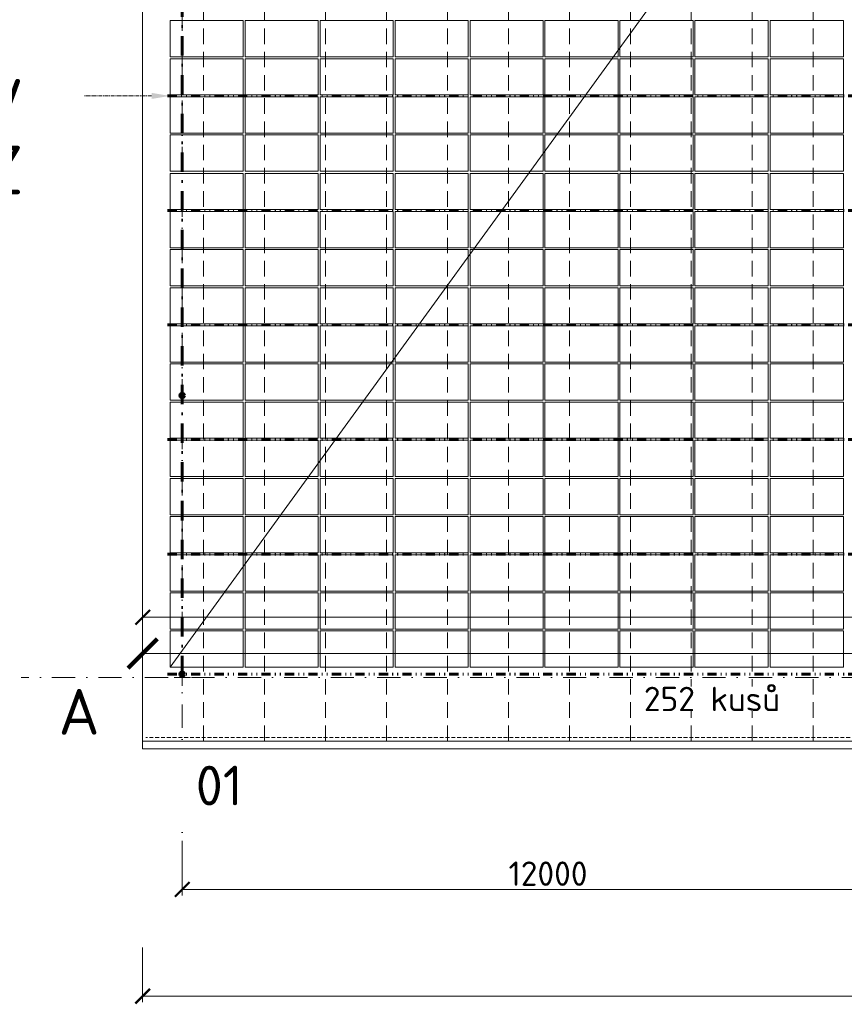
# Model space of a CAD drawing. Header units: millimetres. Extents: x -1695604 to 5289369, y -1488057 to 2187451.
# Tile 104 of 256: x -2667 to 10860, y 144642 to 160790. Entities that reach past the tile are written whole.
import ezdxf
from ezdxf import colors
from ezdxf.entities.mleader import LeaderData, LeaderLine
from ezdxf.math import Vec2, Vec3

# ---------------------------------------------------------------- set-up
doc = ezdxf.new("R2010")
doc.units = ezdxf.units.MM
for name, pattern in [('CENTERX2', [101.6, 63.5, -12.7, 12.7, -12.7]), ('DASHDOT', [25.4, 12.7, -6.35, 0, -6.35]), ('DASHED', [19.05, 12.7, -6.35]), ('DELICI', [7.7, 3, -1.4, 0.25, -1.4, 0.25, -1.4]), ('HIDDEN', [9.525, 6.35, -3.175]), ('ČERCHOVANÁ', [25.4, 12.7, -6.35, 0, -6.35]), ('ČÁRKOVANÁ', [19.05, 12.7, -6.35])]:
    doc.linetypes.add(name, pattern=pattern)
doc.layers.get('Defpoints').update_dxf_attribs({"color": 8})
for name, color, linetype, lineweight in [('____podkonstrukce FVE', 3, 'CENTERX2', 9), ('____podkonstrukce FVE @ 200', 3, 'CENTERX2', 9), ('___FVE_návrh var.2', 6, 'Continuous', 5), ('A99_N_kce-pod', 7, 'DASHED', 20), ('A99_N_kce-pohl', 1, 'Continuous', 9), ('A99_N_koty-200', 5, 'Continuous', 5), ('A99_N_koty-200 @ 1', 5, 'Continuous', 5), ('A99_N_koty-200 @ 10', 5, 'Continuous', 5), ('A99_N_koty-200 @ 100', 5, 'Continuous', 5), ('A99_N_koty-200 @ 200', 5, 'Continuous', 5), ('A99_N_koty-200 @ 250 (1)', 5, 'Continuous', 5), ('A99_N_koty-200 @ 250 (2)', 5, 'Continuous', 5), ('A99_N_koty-200 @ 400', 5, 'Continuous', 5), ('A99_N_txt-popis-200', 240, 'Continuous', 5), ('A99_S_koty-200', 160, 'Continuous', 5), ('A99_S_osy', 1, 'CENTERX2', 5)]:
    doc.layers.add(name, color=color, linetype=linetype, lineweight=lineweight)
doc.styles.add('A99_kota', font='isocpeur.ttf', dxfattribs={"height": 2})
doc.styles.add('A99_popis', font='isocpeur.ttf')
doc.styles.add('ad_popis 100', font='isocpeur.ttf', dxfattribs={"height": 200})
doc.dimstyles.new('A99_kota_200 new', dxfattribs={"dimscale": 200, "dimtxt": 2, "dimasz": 1.2, "dimexe": 0.5, "dimexo": 1.5, "dimgap": 0.3, "dimtad": 1, "dimdec": 0, "dimzin": 3, "dimdsep": 46, "dimtxsty": 'A99_kota', "dimblk": 'ARCHTICK', "dimcen": 2.5, "dimazin": 2, "dimtfac": 0.75, "dimtdec": 0, "dimtmove": 2, "dimatfit": 0, "dimfxl": 0, "dimtolj": 1, "dimtzin": 0, "dimlwd": 5, "dimlwe": 5, "dimarcsym": 0})

# ---------------------------------------------------------------- blocks, each defined once
blk = doc.blocks.new('_ArchTick')
at = {"color": 0, "linetype": 'ByBlock', "const_width": 0.15}
blk.add_lwpolyline([(-0.5, -0.5), (0.5, 0.5)], dxfattribs=at)
blk = doc.blocks.new('*D189')
at = {"layer": 'A99_N_koty-200', "color": 0, "linetype": 'Continuous', "lineweight": 5, "ltscale": 10, "transparency": 16777216}
for p, q in [((0, 147325), (0, 146425)), ((12000, 147325), (12000, 146425)), ((12000, 146525), (0, 146525))]:
    blk.add_line(p, q, dxfattribs=at)
at = {"layer": 'Defpoints', "color": 0, "linetype": 'Continuous', "lineweight": 0, "ltscale": 10, "transparency": 16777216}
for p in [(0, 149400), (12000, 149400), (0, 146525)]:
    blk.add_point(p, dxfattribs=at)
at = {"layer": 'A99_N_koty-200', "color": 0, "linetype": 'Continuous', "lineweight": 5, "ltscale": 10, "transparency": 16777216, "xscale": 240, "yscale": 240, "zscale": 240, "rotation": 180}
blk.add_blockref('_ArchTick', (0, 146525), dxfattribs=at)
at = {"layer": 'A99_N_koty-200', "color": 0, "linetype": 'Continuous', "lineweight": 5, "ltscale": 10, "transparency": 16777216, "xscale": 240, "yscale": 240, "zscale": 240}
blk.add_blockref('_ArchTick', (12000, 146525), dxfattribs=at)
at = {"layer": 'A99_N_koty-200', "color": 0, "linetype": 'Continuous', "ltscale": 10, "transparency": 16777216, "insert": (6000, 146785), "char_height": 400, "attachment_point": 5, "style": 'A99_kota'}
blk.add_mtext('\\A1;12000', dxfattribs=at)
blk = doc.blocks.new('*D190')
at = {"layer": 'A99_N_koty-200', "color": 0, "linetype": 'Continuous', "lineweight": 5, "ltscale": 10, "transparency": 16777216}
for p, q in [((-650, 145575), (-650, 144675)), ((138876, 145575), (138876, 144675)), ((138876, 144775), (-650, 144775))]:
    blk.add_line(p, q, dxfattribs=at)
at = {"layer": 'Defpoints', "color": 0, "linetype": 'Continuous', "lineweight": 0, "ltscale": 10, "transparency": 16777216}
for p in [(-650, 148705), (138876, 148705), (-650, 144775)]:
    blk.add_point(p, dxfattribs=at)
at = {"layer": 'A99_N_koty-200', "color": 0, "linetype": 'Continuous', "lineweight": 5, "ltscale": 10, "transparency": 16777216, "xscale": 240, "yscale": 240, "zscale": 240, "rotation": 180}
blk.add_blockref('_ArchTick', (-650, 144775), dxfattribs=at)
at = {"layer": 'A99_N_koty-200', "color": 0, "linetype": 'Continuous', "lineweight": 5, "ltscale": 10, "transparency": 16777216, "xscale": 240, "yscale": 240, "zscale": 240}
blk.add_blockref('_ArchTick', (138876, 144775), dxfattribs=at)
at = {"layer": 'A99_N_koty-200', "color": 0, "linetype": 'Continuous', "ltscale": 10, "transparency": 16777216, "insert": (69113, 145035), "char_height": 400, "attachment_point": 5, "style": 'A99_kota'}
blk.add_mtext('\\A1;139526', dxfattribs=at)
blk = doc.blocks.new('*D4517')
at = {"layer": 'A99_N_koty-200', "color": 0, "linetype": 'Continuous', "lineweight": 5, "ltscale": 10, "transparency": 16777216}
for p, q in [((-650, 150190), (-650, 151090)), ((-650, 150990), (30000, 150990)), ((30000, 150190), (30000, 151090))]:
    blk.add_line(p, q, dxfattribs=at)
at = {"layer": 'Defpoints', "color": 0, "linetype": 'Continuous', "lineweight": 18, "ltscale": 10, "transparency": 16777216}
for p in [(30000, 150990), (-650, 148960), (30000, 148920)]:
    blk.add_point(p, dxfattribs=at)
at = {"layer": 'A99_N_koty-200', "color": 0, "linetype": 'Continuous', "lineweight": 5, "ltscale": 10, "transparency": 16777216, "xscale": 240, "yscale": 240, "zscale": 240, "rotation": 180}
blk.add_blockref('_ArchTick', (-650, 150990), dxfattribs=at)
at = {"layer": 'A99_N_koty-200', "color": 0, "linetype": 'Continuous', "lineweight": 5, "ltscale": 10, "transparency": 16777216, "xscale": 240, "yscale": 240, "zscale": 240}
blk.add_blockref('_ArchTick', (30000, 150990), dxfattribs=at)
at = {"layer": 'A99_N_koty-200', "color": 0, "linetype": 'Continuous', "ltscale": 10, "transparency": 16777216, "insert": (14675, 151250), "char_height": 400, "attachment_point": 5, "style": 'A99_kota'}
blk.add_mtext('\\A1;30650', dxfattribs=at)
blk = doc.blocks.new('*D4518')
at = {"layer": 'A99_N_koty-200', "color": 0, "linetype": 'Continuous', "lineweight": 5, "ltscale": 10, "transparency": 16777216}
for p, q in [((-650, 149995), (-650, 150445)), ((-650, 150395), (30000, 150395)), ((30000, 149995), (30000, 150445))]:
    blk.add_line(p, q, dxfattribs=at)
at = {"layer": 'Defpoints', "color": 0, "linetype": 'Continuous', "lineweight": 18, "ltscale": 10, "transparency": 16777216}
for p in [(30000, 150395), (-650, 148960), (30000, 148920)]:
    blk.add_point(p, dxfattribs=at)
at = {"layer": 'A99_N_koty-200', "color": 0, "linetype": 'Continuous', "lineweight": 5, "ltscale": 10, "transparency": 16777216, "xscale": 120, "yscale": 120, "zscale": 120, "rotation": 180}
blk.add_blockref('_ArchTick', (-650, 150395), dxfattribs=at)
at = {"layer": 'A99_N_koty-200', "color": 0, "linetype": 'Continuous', "lineweight": 5, "ltscale": 10, "transparency": 16777216, "xscale": 120, "yscale": 120, "zscale": 120}
blk.add_blockref('_ArchTick', (30000, 150395), dxfattribs=at)
at = {"layer": 'A99_N_koty-200', "color": 0, "linetype": 'Continuous', "ltscale": 10, "transparency": 16777216, "insert": (14675, 150525), "char_height": 200, "attachment_point": 5, "style": 'A99_kota'}
blk.add_mtext('\\A1;30650', dxfattribs=at)
blk = doc.blocks.new('*D4519')
at = {"layer": 'A99_N_koty-200', "color": 0, "linetype": 'Continuous', "lineweight": 5, "ltscale": 10, "transparency": 16777216}
for p, q in [((-650, 150391), (-650, 150396)), ((-650, 150395), (30000, 150395)), ((30000, 150391), (30000, 150396))]:
    blk.add_line(p, q, dxfattribs=at)
at = {"layer": 'Defpoints', "color": 0, "linetype": 'Continuous', "lineweight": 18, "ltscale": 10, "transparency": 16777216}
for p in [(30000, 150395), (-650, 148960), (30000, 148920)]:
    blk.add_point(p, dxfattribs=at)
at = {"layer": 'A99_N_koty-200', "color": 0, "linetype": 'Continuous', "lineweight": 5, "ltscale": 10, "transparency": 16777216, "xscale": 1.2, "yscale": 1.2, "zscale": 1.2, "rotation": 180}
blk.add_blockref('_ArchTick', (-650, 150395), dxfattribs=at)
at = {"layer": 'A99_N_koty-200', "color": 0, "linetype": 'Continuous', "lineweight": 5, "ltscale": 10, "transparency": 16777216, "xscale": 1.2, "yscale": 1.2, "zscale": 1.2}
blk.add_blockref('_ArchTick', (30000, 150395), dxfattribs=at)
at = {"layer": 'A99_N_koty-200', "color": 0, "linetype": 'Continuous', "ltscale": 10, "transparency": 16777216, "insert": (14675, 150396), "char_height": 2, "attachment_point": 5, "style": 'A99_kota'}
blk.add_mtext('\\A1;30650', dxfattribs=at)
blk = doc.blocks.new('*D4520')
at = {"layer": 'A99_N_koty-200', "color": 0, "linetype": 'Continuous', "lineweight": 5, "ltscale": 10, "transparency": 16777216}
for p, q in [((-650, 149560), (-650, 150595)), ((30000, 149520), (30000, 150595)), ((-650, 150395), (30000, 150395))]:
    blk.add_line(p, q, dxfattribs=at)
at = {"layer": 'Defpoints', "color": 0, "linetype": 'Continuous', "lineweight": 18, "ltscale": 10, "transparency": 16777216}
for p in [(30000, 150395), (-650, 148960), (30000, 148920)]:
    blk.add_point(p, dxfattribs=at)
at = {"layer": 'A99_N_koty-200', "color": 0, "linetype": 'Continuous', "lineweight": 5, "ltscale": 10, "transparency": 16777216, "xscale": 480, "yscale": 480, "zscale": 480, "rotation": 180}
blk.add_blockref('_ArchTick', (-650, 150395), dxfattribs=at)
at = {"layer": 'A99_N_koty-200', "color": 0, "linetype": 'Continuous', "lineweight": 5, "ltscale": 10, "transparency": 16777216, "xscale": 480, "yscale": 480, "zscale": 480}
blk.add_blockref('_ArchTick', (30000, 150395), dxfattribs=at)
at = {"layer": 'A99_N_koty-200', "color": 0, "linetype": 'Continuous', "ltscale": 10, "transparency": 16777216, "insert": (14675, 150915), "char_height": 800, "attachment_point": 5, "style": 'A99_kota'}
blk.add_mtext('\\A1;30650', dxfattribs=at)
blk = doc.blocks.new('*D4521')
at = {"layer": 'A99_N_koty-200', "color": 0, "linetype": 'Continuous', "lineweight": 5, "ltscale": 10, "transparency": 16777216}
for p, q in [((-650, 150355), (-650, 150400)), ((-650, 150395), (30000, 150395)), ((30000, 150355), (30000, 150400))]:
    blk.add_line(p, q, dxfattribs=at)
at = {"layer": 'Defpoints', "color": 0, "linetype": 'Continuous', "lineweight": 18, "ltscale": 10, "transparency": 16777216}
for p in [(30000, 150395), (-650, 148960), (30000, 148920)]:
    blk.add_point(p, dxfattribs=at)
at = {"layer": 'A99_N_koty-200', "color": 0, "linetype": 'Continuous', "lineweight": 5, "ltscale": 10, "transparency": 16777216, "xscale": 12, "yscale": 12, "zscale": 12, "rotation": 180}
blk.add_blockref('_ArchTick', (-650, 150395), dxfattribs=at)
at = {"layer": 'A99_N_koty-200', "color": 0, "linetype": 'Continuous', "lineweight": 5, "ltscale": 10, "transparency": 16777216, "xscale": 12, "yscale": 12, "zscale": 12}
blk.add_blockref('_ArchTick', (30000, 150395), dxfattribs=at)
at = {"layer": 'A99_N_koty-200', "color": 0, "linetype": 'Continuous', "ltscale": 10, "transparency": 16777216, "insert": (14675, 150408), "char_height": 20, "attachment_point": 5, "style": 'A99_kota'}
blk.add_mtext('\\A1;30650', dxfattribs=at)
blk = doc.blocks.new('*D4522')
at = {"layer": 'A99_N_koty-200', "color": 0, "linetype": 'Continuous', "lineweight": 5, "ltscale": 10, "transparency": 16777216}
for p, q in [((-650, 149395), (-650, 150520)), ((30000, 149395), (30000, 150520)), ((-650, 150395), (30000, 150395))]:
    blk.add_line(p, q, dxfattribs=at)
at = {"layer": 'Defpoints', "color": 0, "linetype": 'Continuous', "lineweight": 18, "ltscale": 10, "transparency": 16777216}
for p in [(30000, 150395), (-650, 148960), (30000, 148920)]:
    blk.add_point(p, dxfattribs=at)
at = {"layer": 'A99_N_koty-200', "color": 0, "linetype": 'Continuous', "lineweight": 5, "ltscale": 10, "transparency": 16777216, "xscale": 300, "yscale": 300, "zscale": 300, "rotation": 180}
blk.add_blockref('_ArchTick', (-650, 150395), dxfattribs=at)
at = {"layer": 'A99_N_koty-200', "color": 0, "linetype": 'Continuous', "lineweight": 5, "ltscale": 10, "transparency": 16777216, "xscale": 300, "yscale": 300, "zscale": 300}
blk.add_blockref('_ArchTick', (30000, 150395), dxfattribs=at)
at = {"layer": 'A99_N_koty-200', "color": 0, "linetype": 'Continuous', "ltscale": 10, "transparency": 16777216, "insert": (14675, 150720), "char_height": 500, "attachment_point": 5, "style": 'A99_kota'}
blk.add_mtext('\\A1;30650', dxfattribs=at)
blk = doc.blocks.new('*D4523')
at = {"layer": 'A99_N_koty-200', "color": 0, "linetype": 'Continuous', "lineweight": 5, "ltscale": 10, "transparency": 16777216}
for p, q in [((-650, 149395), (-650, 150520)), ((30000, 149395), (30000, 150520)), ((-650, 150395), (30000, 150395))]:
    blk.add_line(p, q, dxfattribs=at)
at = {"layer": 'Defpoints', "color": 0, "linetype": 'Continuous', "lineweight": 18, "ltscale": 10, "transparency": 16777216}
for p in [(30000, 150395), (-650, 148960), (30000, 148920)]:
    blk.add_point(p, dxfattribs=at)
at = {"layer": 'A99_N_koty-200', "color": 0, "linetype": 'Continuous', "lineweight": 5, "ltscale": 10, "transparency": 16777216, "xscale": 300, "yscale": 300, "zscale": 300, "rotation": 180}
blk.add_blockref('_ArchTick', (-650, 150395), dxfattribs=at)
at = {"layer": 'A99_N_koty-200', "color": 0, "linetype": 'Continuous', "lineweight": 5, "ltscale": 10, "transparency": 16777216, "xscale": 300, "yscale": 300, "zscale": 300}
blk.add_blockref('_ArchTick', (30000, 150395), dxfattribs=at)
at = {"layer": 'A99_N_koty-200', "color": 0, "linetype": 'Continuous', "ltscale": 10, "transparency": 16777216, "insert": (14675, 150720), "char_height": 500, "attachment_point": 5, "style": 'A99_kota'}
blk.add_mtext('\\A1;30650', dxfattribs=at)
blk = doc.blocks.new('*U5962')
at = {"layer": 'A99_N_koty-200 @ 1', "linetype": 'Continuous', "ltscale": 10}
dim = blk.add_linear_dim(base=(30000, 150395), p1=(-650, 148960), p2=(30000, 148920), dimstyle='A99_kota_200 new', override={"dimscale": 1, "dimtix": 1, "dimtofl": 1, "dimtmove": 2, "dimatfit": 3}, dxfattribs=at)
dim.commit()
dim.dimension.update_dxf_attribs({"geometry": '*D4519', "text_midpoint": (14675, 150396.3)})
at = {"layer": 'A99_N_koty-200 @ 10', "linetype": 'Continuous', "ltscale": 10}
dim = blk.add_linear_dim(base=(30000, 150395), p1=(-650, 148960), p2=(30000, 148920), dimstyle='A99_kota_200 new', override={"dimscale": 10, "dimtix": 1, "dimtofl": 1, "dimtmove": 2, "dimatfit": 3}, dxfattribs=at)
dim.commit()
dim.dimension.update_dxf_attribs({"geometry": '*D4521', "text_midpoint": (14675, 150408)})
at = {"layer": 'A99_N_koty-200 @ 100', "linetype": 'Continuous', "ltscale": 10}
dim = blk.add_linear_dim(base=(30000, 150395), p1=(-650, 148960), p2=(30000, 148920), dimstyle='A99_kota_200 new', override={"dimscale": 100, "dimtix": 1, "dimtofl": 1, "dimtmove": 2, "dimatfit": 3}, dxfattribs=at)
dim.commit()
dim.dimension.update_dxf_attribs({"geometry": '*D4518', "text_midpoint": (14675, 150525)})
at = {"layer": 'A99_N_koty-200 @ 200', "linetype": 'Continuous', "ltscale": 10}
dim = blk.add_linear_dim(base=(30000, 150990), p1=(-650, 148960), p2=(30000, 148920), dimstyle='A99_kota_200 new', override={"dimscale": 200, "dimtix": 1, "dimtofl": 1, "dimtmove": 2, "dimatfit": 3}, dxfattribs=at)
dim.commit()
dim.dimension.update_dxf_attribs({"geometry": '*D4517', "text_midpoint": (14675, 151250)})
at = {"layer": 'A99_N_koty-200 @ 250 (1)', "linetype": 'Continuous', "ltscale": 10}
dim = blk.add_linear_dim(base=(30000, 150395), p1=(-650, 148960), p2=(30000, 148920), dimstyle='A99_kota_200 new', override={"dimscale": 250, "dimtix": 1, "dimtofl": 1, "dimtmove": 2, "dimatfit": 3}, dxfattribs=at)
dim.commit()
dim.dimension.update_dxf_attribs({"geometry": '*D4523', "text_midpoint": (14675, 150720)})
at = {"layer": 'A99_N_koty-200 @ 250 (2)', "linetype": 'Continuous', "ltscale": 10}
dim = blk.add_linear_dim(base=(30000, 150395), p1=(-650, 148960), p2=(30000, 148920), dimstyle='A99_kota_200 new', override={"dimscale": 250, "dimtix": 1, "dimtofl": 1, "dimtmove": 2, "dimatfit": 3}, dxfattribs=at)
dim.commit()
dim.dimension.update_dxf_attribs({"geometry": '*D4522', "text_midpoint": (14675, 150720)})
at = {"layer": 'A99_N_koty-200 @ 400', "linetype": 'Continuous', "ltscale": 10}
dim = blk.add_linear_dim(base=(30000, 150395), p1=(-650, 148960), p2=(30000, 148920), dimstyle='A99_kota_200 new', override={"dimscale": 400, "dimtix": 1, "dimtofl": 1, "dimtmove": 2, "dimatfit": 3}, dxfattribs=at)
dim.commit()
dim.dimension.update_dxf_attribs({"geometry": '*D4520', "text_midpoint": (14675, 150915)})

msp = doc.modelspace()

# ---------------------------------------------------------------- linework, layer by layer
at = {"layer": '____podkonstrukce FVE', "color": 3, "linetype": 'ČERCHOVANÁ', "lineweight": 60, "ltscale": 25}
msp.add_lwpolyline([(0, 173855), (0, 150000)], dxfattribs=at)
at = {"layer": '____podkonstrukce FVE', "color": 3, "linetype": 'DELICI', "lineweight": 60, "ltscale": 50}
for points in [[(-240, 159540), (24082.5, 159540)], [(-240, 157660), (24082.5, 157660)], [(-240, 155785), (24082.5, 155785)], [(-240, 153902.5), (24082.5, 153902.5)], [(-240, 152025), (24082.5, 152025)], [(-240, 150057.5), (24082.5, 150057.5)]]:
    msp.add_lwpolyline(points, dxfattribs=at)
at = {"layer": '____podkonstrukce FVE', "color": 3, "linetype": 'Continuous', "lineweight": 80, "ltscale": 0.5}
for centre in [(0, 154627.5), (0, 150057.5)]:
    msp.add_circle(centre, 30, dxfattribs=at)
at = {"layer": '___FVE_návrh var.2', "linetype": 'Continuous', "lineweight": 5, "ltscale": 0.5}
msp.add_lwpolyline([(-200, 150170), (17000, 173855)], dxfattribs=at)
at = {"layer": '___FVE_návrh var.2', "lineweight": 5, "ltscale": 2}
for points in [[(1000, 160180), (1000, 160775), (-200, 160775), (-200, 160180)], [(2230, 160180), (2230, 160775), (1030, 160775), (1030, 160180)], [(3460, 160180), (3460, 160775), (2260, 160775), (2260, 160180)], [(4690, 160180), (4690, 160775), (3490, 160775), (3490, 160180)], [(5920, 160180), (5920, 160775), (4720, 160775), (4720, 160180)], [(7150, 160180), (7150, 160775), (5950, 160775), (5950, 160180)], [(8380, 160180), (8380, 160775), (7180, 160775), (7180, 160180)], [(9610, 160180), (9610, 160775), (8410, 160775), (8410, 160180)], [(10845, 160180), (10845, 160775), (9645, 160775), (9645, 160180)], [(1000, 159555), (1000, 160150), (-200, 160150), (-200, 159555)], [(2230, 159555), (2230, 160150), (1030, 160150), (1030, 159555)], [(3460, 159555), (3460, 160150), (2260, 160150), (2260, 159555)], [(4690, 159555), (4690, 160150), (3490, 160150), (3490, 159555)], [(5920, 159555), (5920, 160150), (4720, 160150), (4720, 159555)], [(7150, 159555), (7150, 160150), (5950, 160150), (5950, 159555)], [(8380, 159555), (8380, 160150), (7180, 160150), (7180, 159555)], [(9610, 159555), (9610, 160150), (8410, 160150), (8410, 159555)], [(10845, 159555), (10845, 160150), (9645, 160150), (9645, 159555)], [(1000, 158930), (1000, 159525), (-200, 159525), (-200, 158930)], [(2230, 158930), (2230, 159525), (1030, 159525), (1030, 158930)], [(3460, 158930), (3460, 159525), (2260, 159525), (2260, 158930)], [(4690, 158930), (4690, 159525), (3490, 159525), (3490, 158930)], [(5920, 158930), (5920, 159525), (4720, 159525), (4720, 158930)], [(7150, 158930), (7150, 159525), (5950, 159525), (5950, 158930)], [(8380, 158930), (8380, 159525), (7180, 159525), (7180, 158930)], [(9610, 158930), (9610, 159525), (8410, 159525), (8410, 158930)], [(10845, 158930), (10845, 159525), (9645, 159525), (9645, 158930)], [(1000, 158305), (1000, 158900), (-200, 158900), (-200, 158305)], [(2230, 158305), (2230, 158900), (1030, 158900), (1030, 158305)], [(3460, 158305), (3460, 158900), (2260, 158900), (2260, 158305)], [(4690, 158305), (4690, 158900), (3490, 158900), (3490, 158305)], [(5920, 158305), (5920, 158900), (4720, 158900), (4720, 158305)], [(7150, 158305), (7150, 158900), (5950, 158900), (5950, 158305)], [(8380, 158305), (8380, 158900), (7180, 158900), (7180, 158305)], [(9610, 158305), (9610, 158900), (8410, 158900), (8410, 158305)], [(10845, 158305), (10845, 158900), (9645, 158900), (9645, 158305)], [(1000, 157675), (1000, 158270), (-200, 158270), (-200, 157675)], [(2230, 157675), (2230, 158270), (1030, 158270), (1030, 157675)], [(3460, 157675), (3460, 158270), (2260, 158270), (2260, 157675)], [(4690, 157675), (4690, 158270), (3490, 158270), (3490, 157675)], [(5920, 157675), (5920, 158270), (4720, 158270), (4720, 157675)], [(7150, 157675), (7150, 158270), (5950, 158270), (5950, 157675)], [(8380, 157675), (8380, 158270), (7180, 158270), (7180, 157675)], [(9610, 157675), (9610, 158270), (8410, 158270), (8410, 157675)], [(10845, 157675), (10845, 158270), (9645, 158270), (9645, 157675)], [(1000, 157050), (1000, 157645), (-200, 157645), (-200, 157050)], [(2230, 157050), (2230, 157645), (1030, 157645), (1030, 157050)], [(3460, 157050), (3460, 157645), (2260, 157645), (2260, 157050)], [(4690, 157050), (4690, 157645), (3490, 157645), (3490, 157050)], [(5920, 157050), (5920, 157645), (4720, 157645), (4720, 157050)], [(7150, 157050), (7150, 157645), (5950, 157645), (5950, 157050)], [(8380, 157050), (8380, 157645), (7180, 157645), (7180, 157050)], [(9610, 157050), (9610, 157645), (8410, 157645), (8410, 157050)], [(10845, 157050), (10845, 157645), (9645, 157645), (9645, 157050)], [(1000, 156425), (1000, 157020), (-200, 157020), (-200, 156425)], [(2230, 156425), (2230, 157020), (1030, 157020), (1030, 156425)], [(3460, 156425), (3460, 157020), (2260, 157020), (2260, 156425)], [(4690, 156425), (4690, 157020), (3490, 157020), (3490, 156425)], [(5920, 156425), (5920, 157020), (4720, 157020), (4720, 156425)], [(7150, 156425), (7150, 157020), (5950, 157020), (5950, 156425)], [(8380, 156425), (8380, 157020), (7180, 157020), (7180, 156425)], [(9610, 156425), (9610, 157020), (8410, 157020), (8410, 156425)], [(10845, 156425), (10845, 157020), (9645, 157020), (9645, 156425)], [(1000, 155800), (1000, 156395), (-200, 156395), (-200, 155800)], [(2230, 155800), (2230, 156395), (1030, 156395), (1030, 155800)], [(3460, 155800), (3460, 156395), (2260, 156395), (2260, 155800)], [(4690, 155800), (4690, 156395), (3490, 156395), (3490, 155800)], [(5920, 155800), (5920, 156395), (4720, 156395), (4720, 155800)], [(7150, 155800), (7150, 156395), (5950, 156395), (5950, 155800)], [(8380, 155800), (8380, 156395), (7180, 156395), (7180, 155800)], [(9610, 155800), (9610, 156395), (8410, 156395), (8410, 155800)], [(10845, 155800), (10845, 156395), (9645, 156395), (9645, 155800)], [(1000, 155770), (1000, 155175), (-200, 155175), (-200, 155770)], [(2230, 155770), (2230, 155175), (1030, 155175), (1030, 155770)], [(3460, 155770), (3460, 155175), (2260, 155175), (2260, 155770)], [(4690, 155770), (4690, 155175), (3490, 155175), (3490, 155770)], [(5920, 155770), (5920, 155175), (4720, 155175), (4720, 155770)], [(7150, 155770), (7150, 155175), (5950, 155175), (5950, 155770)], [(8380, 155770), (8380, 155175), (7180, 155175), (7180, 155770)], [(9610, 155770), (9610, 155175), (8410, 155175), (8410, 155770)], [(10845, 155770), (10845, 155175), (9645, 155175), (9645, 155770)], [(1000, 155145), (1000, 154550), (-200, 154550), (-200, 155145)], [(2230, 155145), (2230, 154550), (1030, 154550), (1030, 155145)], [(3460, 155145), (3460, 154550), (2260, 154550), (2260, 155145)], [(4690, 155145), (4690, 154550), (3490, 154550), (3490, 155145)], [(5920, 155145), (5920, 154550), (4720, 154550), (4720, 155145)], [(7150, 155145), (7150, 154550), (5950, 154550), (5950, 155145)], [(8380, 155145), (8380, 154550), (7180, 154550), (7180, 155145)], [(9610, 155145), (9610, 154550), (8410, 154550), (8410, 155145)], [(10845, 155145), (10845, 154550), (9645, 154550), (9645, 155145)], [(1000, 154520), (1000, 153925), (-200, 153925), (-200, 154520)], [(2230, 154520), (2230, 153925), (1030, 153925), (1030, 154520)], [(3460, 154520), (3460, 153925), (2260, 153925), (2260, 154520)], [(4690, 154520), (4690, 153925), (3490, 153925), (3490, 154520)], [(5920, 154520), (5920, 153925), (4720, 153925), (4720, 154520)], [(7150, 154520), (7150, 153925), (5950, 153925), (5950, 154520)], [(8380, 154520), (8380, 153925), (7180, 153925), (7180, 154520)], [(9610, 154520), (9610, 153925), (8410, 153925), (8410, 154520)], [(10845, 154520), (10845, 153925), (9645, 153925), (9645, 154520)], [(1000, 153895), (1000, 153300), (-200, 153300), (-200, 153895)], [(2230, 153895), (2230, 153300), (1030, 153300), (1030, 153895)], [(3460, 153895), (3460, 153300), (2260, 153300), (2260, 153895)], [(4690, 153895), (4690, 153300), (3490, 153300), (3490, 153895)], [(5920, 153895), (5920, 153300), (4720, 153300), (4720, 153895)], [(7150, 153895), (7150, 153300), (5950, 153300), (5950, 153895)], [(8380, 153895), (8380, 153300), (7180, 153300), (7180, 153895)], [(9610, 153895), (9610, 153300), (8410, 153300), (8410, 153895)], [(10845, 153895), (10845, 153300), (9645, 153300), (9645, 153895)], [(1000, 153265), (1000, 152670), (-200, 152670), (-200, 153265)], [(2230, 153265), (2230, 152670), (1030, 152670), (1030, 153265)], [(3460, 153265), (3460, 152670), (2260, 152670), (2260, 153265)], [(4690, 153265), (4690, 152670), (3490, 152670), (3490, 153265)], [(5920, 153265), (5920, 152670), (4720, 152670), (4720, 153265)], [(7150, 153265), (7150, 152670), (5950, 152670), (5950, 153265)], [(8380, 153265), (8380, 152670), (7180, 152670), (7180, 153265)], [(9610, 153265), (9610, 152670), (8410, 152670), (8410, 153265)], [(10845, 153265), (10845, 152670), (9645, 152670), (9645, 153265)], [(1000, 152640), (1000, 152045), (-200, 152045), (-200, 152640)], [(2230, 152640), (2230, 152045), (1030, 152045), (1030, 152640)], [(3460, 152640), (3460, 152045), (2260, 152045), (2260, 152640)], [(4690, 152640), (4690, 152045), (3490, 152045), (3490, 152640)], [(5920, 152640), (5920, 152045), (4720, 152045), (4720, 152640)], [(7150, 152640), (7150, 152045), (5950, 152045), (5950, 152640)], [(8380, 152640), (8380, 152045), (7180, 152045), (7180, 152640)], [(9610, 152640), (9610, 152045), (8410, 152045), (8410, 152640)], [(10845, 152640), (10845, 152045), (9645, 152045), (9645, 152640)], [(1000, 152015), (1000, 151420), (-200, 151420), (-200, 152015)], [(2230, 152015), (2230, 151420), (1030, 151420), (1030, 152015)], [(3460, 152015), (3460, 151420), (2260, 151420), (2260, 152015)], [(4690, 152015), (4690, 151420), (3490, 151420), (3490, 152015)], [(5920, 152015), (5920, 151420), (4720, 151420), (4720, 152015)], [(7150, 152015), (7150, 151420), (5950, 151420), (5950, 152015)], [(8380, 152015), (8380, 151420), (7180, 151420), (7180, 152015)], [(9610, 152015), (9610, 151420), (8410, 151420), (8410, 152015)], [(10845, 152015), (10845, 151420), (9645, 151420), (9645, 152015)], [(1000, 151390), (1000, 150795), (-200, 150795), (-200, 151390)], [(2230, 151390), (2230, 150795), (1030, 150795), (1030, 151390)], [(3460, 151390), (3460, 150795), (2260, 150795), (2260, 151390)], [(4690, 151390), (4690, 150795), (3490, 150795), (3490, 151390)], [(5920, 151390), (5920, 150795), (4720, 150795), (4720, 151390)], [(7150, 151390), (7150, 150795), (5950, 150795), (5950, 151390)], [(8380, 151390), (8380, 150795), (7180, 150795), (7180, 151390)], [(9610, 151390), (9610, 150795), (8410, 150795), (8410, 151390)], [(10845, 151390), (10845, 150795), (9645, 150795), (9645, 151390)], [(1000, 150765), (1000, 150170), (-200, 150170), (-200, 150765)], [(2230, 150765), (2230, 150170), (1030, 150170), (1030, 150765)], [(3460, 150765), (3460, 150170), (2260, 150170), (2260, 150765)], [(4690, 150765), (4690, 150170), (3490, 150170), (3490, 150765)], [(5920, 150765), (5920, 150170), (4720, 150170), (4720, 150765)], [(7150, 150765), (7150, 150170), (5950, 150170), (5950, 150765)], [(8380, 150765), (8380, 150170), (7180, 150170), (7180, 150765)], [(9610, 150765), (9610, 150170), (8410, 150170), (8410, 150765)], [(10845, 150765), (10845, 150170), (9645, 150170), (9645, 150765)]]:
    msp.add_lwpolyline(points, close=True, dxfattribs=at)
at = {"layer": 'A99_N_kce-pod', "linetype": 'HIDDEN', "lineweight": 5, "ltscale": 10}
msp.add_lwpolyline([(138875.5, 149020), (-600, 149020)], dxfattribs=at)
at = {"layer": 'A99_N_kce-pohl', "linetype": 'Continuous', "ltscale": 25}
msp.add_lwpolyline([(7180, 174440), (-650, 174440), (-650, 148960), (138875, 148960), (138875, 176350)], dxfattribs=at)
at = {"layer": 'A99_N_kce-pohl', "color": 254, "linetype": 'ČÁRKOVANÁ', "lineweight": 5, "ltscale": 20, "true_color": 0xffd9cc}
for points in [[(-650, 148960), (-650, 148960), (-650, 174380)], [(350, 148960), (350, 148960), (350, 174380)], [(1350, 148960), (1350, 148960), (1350, 174380)], [(2350, 148960), (2350, 148960), (2350, 174380)], [(3350, 148960), (3350, 148960), (3350, 174380)], [(4350, 148960), (4350, 148960), (4350, 174380)], [(5350, 148960), (5350, 148960), (5350, 174380)], [(6350, 148960), (6350, 148960), (6350, 174380)], [(7350, 148960), (7350, 148960), (7350, 174380)], [(8350, 148960), (8350, 148960), (8350, 174145)], [(9350, 148960), (9350, 148960), (9350, 174145)], [(10350, 148960), (10350, 148960), (10350, 174145)]]:
    msp.add_lwpolyline(points, dxfattribs=at)
at = {"layer": 'A99_N_kce-pohl', "linetype": 'Continuous'}
msp.add_lwpolyline([(-650, 148830), (-650, 148960)], dxfattribs=at)
at = {"layer": 'A99_S_koty-200', "linetype": 'ByBlock', "lineweight": 5, "ltscale": 2}
for points in [[(0, 150135), (0, 149865)], [(-135, 150000), (135, 150000)]]:
    msp.add_lwpolyline(points, dxfattribs=at)
at = {"layer": 'A99_S_osy', "linetype": 'DASHDOT', "lineweight": 5, "ltscale": 30}
for points in [[(0, 146890), (0, 179060)], [(152950, 150000), (-2645, 150000)]]:
    msp.add_lwpolyline(points, dxfattribs=at)

# ---------------------------------------------------------------- texts
at = {"layer": 'A99_N_txt-popis-200', "color": 1, "lineweight": 0, "insert": (-2030, 149815), "char_height": 750, "attachment_point": 1, "style": 'ad_popis 100', "bg_fill": 3, "box_fill_scale": 1, "bg_fill_color": 256, "bg_fill_transparency": 0}
msp.add_mtext_dynamic_manual_height_columns('A', width=832.5, gutter_width=1000, heights=[0], dxfattribs=at)

# ---------------------------------------------------------------- leaders
at = {"layer": '____podkonstrukce FVE @ 200', "color": 3, "linetype": 'Continuous', "lineweight": 9}
ml = msp.add_multileader_mtext('Standard', dxfattribs=at)
ml.set_content('\\A1;{\\C3;nosníky \\Pprofilu Z}', color=1, style='A99_popis')
ml.set_leader_properties(color=256, linetype='ByLayer', lineweight=-1)
ml.build(insert=Vec2(0, 0))
ml.multileader.update_dxf_attribs({"dogleg_length": 200, "arrow_head_size": 300, "scale": 200})
ctx = ml.context
ctx.base_point, ctx.scale, ctx.char_height, ctx.arrow_head_size, ctx.landing_gap_size, ctx.plane_origin = Vec3(-7765, 159540), 200, 800, 300, 1000, Vec3(-4912.5, 152131.7)
ctx.text_align_type = 2
notes = []
notes.append((ctx, [(0, (1, 1, 0), (-805, 159540), (-1, 0), 800, [(0, [(-202.5, 159540)], 0, [])])]))
ctx.mtext.insert, ctx.mtext.width, ctx.mtext.defined_height, ctx.mtext.alignment, ctx.mtext.flow_direction = Vec3(-2605, 160060), 8464.943, 1247.5, 3, 5
for ctx, leaders in notes:
    for number, flags, end, landing, length, lines in leaders:
        leader = LeaderData()
        leader.index, (leader.has_last_leader_line, leader.has_dogleg_vector, leader.attachment_direction) = number, flags
        leader.last_leader_point, leader.dogleg_vector, leader.dogleg_length = Vec3(end), Vec3(landing), length
        for number, points, colour, breaks in lines:
            line = LeaderLine()
            line.index, line.vertices, line.color, line.breaks = number, Vec3.list(points), colors.encode_raw_color(colour), breaks
            leader.lines.append(line)
        ctx.leaders.append(leader)

# ---------------------------------------------------------------- next in the draw order: texts
at = {"layer": 'A99_N_txt-popis-200', "color": 1, "lineweight": 0, "insert": (220, 148555), "char_height": 650, "attachment_point": 1, "style": 'ad_popis 100', "bg_fill": 2}
msp.add_mtext_dynamic_manual_height_columns('01', width=832.5, gutter_width=1000, heights=[0], dxfattribs=at)

# ---------------------------------------------------------------- next in the draw order: linework, layer by layer
at = {"layer": 'A99_N_kce-pohl', "linetype": 'Continuous'}
msp.add_lwpolyline([(138875, 148830), (-650, 148830)], dxfattribs=at)

# ---------------------------------------------------------------- next in the draw order: block references
at = {"layer": 'A99_N_koty-200', "color": 3, "linetype": 'Continuous', "lineweight": 18}
msp.add_blockref('*U5962', (0, 0), dxfattribs=at)

# ---------------------------------------------------------------- next in the draw order: dimensions: what is measured, and where the dimension line sits
at = {"layer": 'A99_N_koty-200 @ 200', "linetype": 'Continuous', "ltscale": 10}
for base, p1, p2, picture, middle in [((0, 146525), (12000, 149400), (0, 149400), '*D189', (6000, 146785)), ((-650, 144775), (138875.5457, 148705), (-650, 148705), '*D190', (69112.7728, 145035))]:
    dim = msp.add_linear_dim(base=base, p1=p1, p2=p2, angle=180, dimstyle='A99_kota_200 new', override={"dimscale": 200, "dimtix": 1, "dimtofl": 1, "dimtmove": 1, "dimatfit": 1}, dxfattribs=at)
    dim.commit()
    dim.dimension.update_dxf_attribs({"geometry": picture, "text_midpoint": middle})

# ---------------------------------------------------------------- next in the draw order: texts
at = {"layer": '___FVE_návrh var.2', "linetype": 'Continuous', "lineweight": 5, "ltscale": 2, "insert": (7572.5, 149850), "char_height": 400, "attachment_point": 1, "style": 'A99_kota', "bg_fill": 3, "box_fill_scale": 1, "bg_fill_color": 256, "bg_fill_transparency": 0}
msp.add_mtext_dynamic_manual_height_columns('\\A1;252 kusů', width=2229.734, gutter_width=100, heights=[0], dxfattribs=at)

doc.saveas('drawing.dxf')
